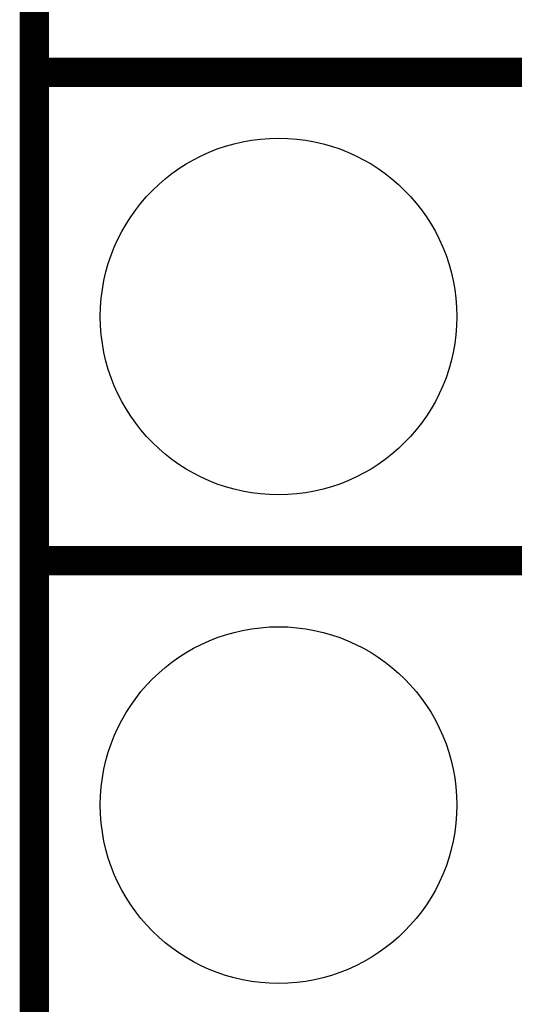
# Model space of a CAD drawing. Extents: x -0.05 to 0.95, y -0.15 to 1.54.
# Tile 15 of 45: x -0.05 to 0.05, y 0.36 to 0.56. Entities that reach past the tile are written whole.
import ezdxf

# ---------------------------------------------------------------- set-up
doc = ezdxf.new("R2010")
doc.units = 0
doc.layers.get('0').update_dxf_attribs({"linetype": 'CONTINUOUS'})
for name, color, linetype in [('ACCEL_35_CLICK_V101_GKO', 5, 'CONTINUOUS'), ('ACCEL_35_CLICK_V101_GTO', 14, 'CONTINUOUS'), ('ACCEL_35_CLICK_V101_GTS', 12, 'CONTINUOUS')]:
    doc.layers.add(name, color=color, linetype=linetype)

# ---------------------------------------------------------------- blocks, each defined once
blk = doc.blocks.new('ROUND_40')
blk.add_circle((0, 0), 0.0365)

msp = doc.modelspace()

# ---------------------------------------------------------------- linework, layer by layer
at = {"layer": 'ACCEL_35_CLICK_V101_GKO', "const_width": 0.006}
msp.add_lwpolyline([(-0.05, -0.15), (-0.05, 1.45)], dxfattribs=at)
at = {"layer": 'ACCEL_35_CLICK_V101_GTO', "const_width": 0.006}
for points in [[(-0.05, 0.55), (0.153, 0.55)], [(-0.05, 0.55), (0.153, 0.55)], [(-0.05, 0.45), (0.153, 0.45)], [(-0.05, 0.45), (0.153, 0.45)]]:
    msp.add_lwpolyline(points, dxfattribs=at)

# ---------------------------------------------------------------- block references
at = {"layer": 'ACCEL_35_CLICK_V101_GTS'}
for p in [(0, 0.5), (0, 0.4)]:
    msp.add_blockref('ROUND_40', p, dxfattribs=at)

doc.saveas('drawing.dxf')
